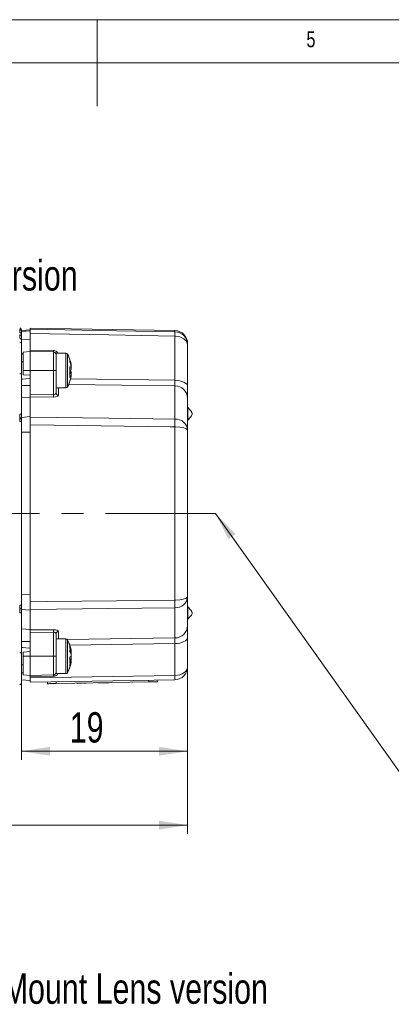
# Model space of a CAD drawing. Header units: millimetres. Extents: x 5 to 415, y 5 to 292.
# Tile 27 of 40: x 201 to 244, y 178 to 292. Entities that reach past the tile are written whole.
import ezdxf

# ---------------------------------------------------------------- set-up
doc = ezdxf.new("R2010")
doc.units = ezdxf.units.MM
doc.linetypes.add('CENTERX2', pattern=[20.32, 12.7, -2.54, 2.54, -2.54])
doc.styles.add('SLDTEXTSTYLE0', font='TXT', dxfattribs={"width": 0.75})
doc.dimstyles.new('SLDDIMSTYLE0', dxfattribs={"dimtxt": 3.5, "dimasz": 3.302, "dimexe": 0, "dimexo": 0.0625, "dimgap": 0.875, "dimtad": 1, "dimrnd": 1e-09, "dimzin": 12, "dimdsep": 46, "dimtxsty": 'SLDTEXTSTYLE0', "dimsah": 1, "dimcen": 0.09, "dimadec": 0, "dimazin": 3, "dimtfac": 1, "dimtdec": 1, "dimtofl": 0, "dimtmove": 0, "dimatfit": 3, "dimfxl": 1, "dimfrac": 2, "dimtolj": 1, "dimtzin": 12, "dimarcsym": 0})

# ---------------------------------------------------------------- blocks, each defined once
blk = doc.blocks.new('*D14')
at = {"color": 7, "linetype": 'Continuous', "lineweight": 0}
for p, q in [((220.44, 221.02), (220.44, 206.52)), ((201.24, 217.88), (201.24, 206.52)), ((220.44, 207.52), (201.24, 207.52))]:
    blk.add_line(p, q, dxfattribs=at)
for points in [[(201.24, 207.52), (204.54, 207.01), (204.54, 208.03)], [(220.44, 207.52), (217.14, 208.03), (217.14, 207.01)]]:
    blk.add_solid(points, dxfattribs=at)
at = {"color": 7, "linetype": 'Continuous', "lineweight": 0, "insert": (206.83, 212.03, 0.1), "char_height": 3.5, "attachment_point": 1, "style": 'SLDTEXTSTYLE0'}
blk.add_mtext('19', dxfattribs=at)
blk = doc.blocks.new('*D15')
at = {"color": 7, "linetype": 'Continuous', "lineweight": 0}
for p, q in [((220.44, 221.02), (220.44, 197.99)), ((137.24, 217.92), (137.24, 197.99)), ((137.24, 198.99), (220.44, 198.99))]:
    blk.add_line(p, q, dxfattribs=at)
for points in [[(137.24, 198.99), (140.54, 198.48), (140.54, 199.5)], [(220.44, 198.99), (217.14, 199.5), (217.14, 198.48)]]:
    blk.add_solid(points, dxfattribs=at)
at = {"color": 7, "linetype": 'Continuous', "lineweight": 0, "insert": (174.83, 203.5, 0.1), "char_height": 3.5, "attachment_point": 1, "style": 'SLDTEXTSTYLE0'}
blk.add_mtext('83', dxfattribs=at)

msp = doc.modelspace()

# ---------------------------------------------------------------- linework, layer by layer
at = {"color": 7, "linetype": 'Continuous', "lineweight": 0}
for p, q in [((415, 292), (5, 292)), ((210, 292), (210, 282)), ((409.996, 287), (9.996, 287)), ((201.243, 255.977), (202.243, 256.065)), ((218.969, 255.959), (218.969, 256.098)), ((201.243, 255.022), (202.243, 255.065)), ((218.969, 250.368), (218.969, 255.46)), ((202.243, 253.839), (204.948, 253.792)), ((204.948, 251.489), (204.948, 253.642)), ((206.389, 253.489), (206.389, 249.489)), ((206.389, 253.489), (206.389, 249.491)), ((206.565, 253.384), (206.565, 249.595)), ((206.565, 253.384), (206.565, 249.596)), ((201.443, 251.489), (202.243, 251.489)), ((204.948, 251.489), (202.243, 251.489)), ((204.948, 248.699), (204.948, 251.489)), ((204.948, 251.489), (205.243, 251.489)), ((206.928, 250.54), (218.969, 250.368)), ((201.243, 249.766), (202.243, 249.766)), ((205.537, 249.489), (205.537, 248.624)), ((206.389, 249.491), (206.389, 249.489)), ((206.565, 249.596), (206.565, 249.595)), ((218.969, 249.709), (206.706, 249.883)), ((218.969, 245.881), (218.969, 249.709)), ((202.243, 248.732), (204.948, 248.699)), ((204.948, 248.417), (202.243, 248.45)), ((201.243, 246.082), (202.243, 246.164)), ((218.969, 224.987), (218.969, 244.992)), ((201.243, 244.374), (202.243, 244.378)), ((223.66, 234.989), (261.704, 181.507)), ((201.243, 225.605), (202.243, 225.601)), ((218.969, 220.613), (218.969, 224.098)), ((201.243, 223.897), (202.243, 223.815)), ((202.243, 221.529), (204.948, 221.562)), ((204.948, 221.28), (202.243, 221.247)), ((204.948, 218.489), (204.948, 221.28)), ((205.537, 221.355), (205.537, 220.489)), ((206.526, 220.436), (218.969, 220.613)), ((201.243, 220.213), (202.243, 220.213)), ((206.389, 220.489), (206.389, 219.874)), ((206.389, 220.489), (206.389, 216.489)), ((206.389, 219.874), (206.389, 216.489)), ((206.565, 220.384), (206.565, 219.801)), ((206.565, 220.384), (206.565, 216.595)), ((206.565, 219.801), (206.565, 216.595)), ((218.969, 219.953), (206.829, 219.781)), ((218.969, 216.281), (218.969, 219.953)), ((201.443, 218.489), (202.243, 218.489)), ((204.948, 218.489), (202.243, 218.489)), ((204.948, 216.337), (204.948, 218.489)), ((204.948, 218.489), (205.243, 218.489)), ((202.243, 215.989), (218.969, 216.281)), ((204.948, 216.187), (202.243, 216.139)), ((205.246, 215.342), (205.243, 215.542)), ((215.944, 215.529), (215.941, 215.729))]:
    msp.add_line(p, q, dxfattribs=at)
at = {"color": 7, "linetype": 'Continuous', "lineweight": 15}
for p, q in [((201.243, 256.199), (201.243, 256.049)), ((202.243, 256.189), (201.243, 256.102)), ((201.243, 256.049), (201.243, 255.75)), ((218.969, 256.098), (202.243, 256.389)), ((202.243, 256.389), (202.243, 256.247)), ((202.243, 255.747), (202.243, 256.247)), ((201.243, 255.75), (201.243, 255.505)), ((201.243, 255.505), (201.243, 255.006)), ((201.243, 255.006), (201.243, 254.581)), ((202.243, 255.747), (202.243, 253.839)), ((201.243, 254.581), (201.243, 251.103)), ((201.443, 253.619), (202.243, 253.689)), ((201.443, 251.489), (201.443, 253.619)), ((202.243, 253.689), (202.243, 253.839)), ((202.243, 253.689), (202.243, 251.489)), ((204.948, 253.642), (202.243, 253.689)), ((220.443, 254.598), (220.443, 254.467)), ((220.443, 254.467), (220.443, 249.619)), ((201.243, 253.402), (201.443, 253.419)), ((201.443, 252.489), (201.243, 252.489)), ((206.389, 253.489), (205.243, 253.489)), ((205.243, 253.489), (205.243, 250.71)), ((201.443, 251.009), (201.443, 251.489)), ((202.243, 251.489), (202.243, 248.732)), ((207.005, 251.299), (206.85, 251.299)), ((207.005, 251.877), (206.985, 251.877)), ((206.99, 251.842), (207.005, 251.842)), ((207.005, 252.006), (206.994, 252.006)), ((206.996, 251.985), (207.005, 251.985)), ((207.005, 251.985), (207.005, 252.006)), ((207.005, 251.912), (207.005, 251.877)), ((207.005, 251.842), (207.005, 251.88)), ((207.005, 251.728), (207.005, 251.68)), ((207.005, 251.251), (207.005, 251.299)), ((201.243, 251.103), (201.243, 246.458)), ((202.243, 250.566), (201.243, 250.479)), ((201.243, 250.489), (201.367, 250.489)), ((201.443, 251.009), (202.243, 250.939)), ((205.243, 250.736), (205.243, 248.906)), ((206.85, 251.251), (207.005, 251.251)), ((206.993, 250.994), (207.005, 250.994)), ((207.005, 251.067), (206.996, 250.994)), ((207.001, 251.067), (207.005, 251.067)), ((207.005, 251.137), (207.005, 251.099)), ((207.005, 251.067), (207.005, 251.102)), ((207.005, 250.994), (207.005, 250.973)), ((205.255, 249.489), (206.389, 249.489)), ((220.443, 248.3), (220.443, 249.619)), ((202.243, 248.381), (201.243, 248.32)), ((202.243, 248.45), (202.243, 248.732)), ((202.243, 248.45), (202.243, 246.089)), ((220.443, 248.3), (220.443, 244.585)), ((220.453, 247.239), (220.443, 247.239)), ((201.243, 246.458), (201.243, 245.874)), ((201.243, 245.874), (201.243, 245.831)), ((201.243, 245.831), (201.243, 245.587)), ((202.243, 245.201), (202.243, 246.089)), ((220.443, 245.739), (220.453, 245.739)), ((201.243, 245.587), (201.243, 224.392)), ((202.243, 245.201), (202.243, 224.778)), ((220.443, 244.585), (220.443, 225.394)), ((220.443, 225.394), (220.443, 222.022)), ((201.243, 224.392), (201.243, 224.148)), ((201.243, 224.148), (201.243, 224.105)), ((201.243, 224.105), (201.243, 223.521)), ((202.243, 223.89), (202.243, 224.778)), ((220.453, 224.239), (220.443, 224.239)), ((201.243, 223.521), (201.243, 218.876)), ((202.243, 223.89), (202.243, 221.529)), ((220.443, 222.739), (220.453, 222.739)), ((220.443, 220.703), (220.443, 222.022)), ((201.243, 221.659), (202.243, 221.598)), ((202.243, 221.247), (202.243, 221.529)), ((202.243, 221.247), (202.243, 218.489)), ((205.243, 221.073), (205.243, 219.242)), ((220.443, 220.703), (220.443, 217.281)), ((201.243, 219.5), (202.243, 219.413)), ((201.367, 219.489), (201.243, 219.489)), ((206.389, 220.489), (205.255, 220.489)), ((201.243, 218.876), (201.243, 215.392)), ((202.243, 219.039), (201.443, 218.969)), ((201.443, 218.969), (201.443, 218.489)), ((201.443, 216.359), (201.443, 218.489)), ((202.243, 218.489), (202.243, 216.289)), ((205.243, 219.242), (205.243, 216.489)), ((207.005, 219.038), (206.956, 219.038)), ((207.005, 219.006), (206.962, 219.006)), ((206.966, 218.985), (207.005, 218.985)), ((207.005, 218.527), (207.001, 218.527)), ((207.005, 218.985), (207.005, 219.006)), ((207.005, 218.728), (207.005, 218.68)), ((207.005, 218.504), (207.005, 218.452)), ((201.243, 217.489), (201.443, 217.489)), ((206.887, 217.994), (207.005, 217.994)), ((206.966, 218.251), (207.005, 218.251)), ((207.005, 218.299), (206.977, 218.299)), ((207.005, 217.941), (207.001, 217.941)), ((207.001, 217.94), (207.005, 217.94)), ((207.005, 218.251), (207.005, 218.299)), ((207.005, 217.994), (207.005, 217.973)), ((207.005, 217.94), (207.005, 217.941)), ((207.005, 217.94), (207.005, 217.939)), ((201.243, 216.577), (201.443, 216.559)), ((201.443, 216.359), (202.243, 216.289)), ((204.948, 216.337), (202.243, 216.289)), ((202.243, 216.139), (202.243, 216.289)), ((202.243, 216.139), (202.243, 215.989)), ((205.243, 216.489), (206.389, 216.489)), ((201.243, 215.777), (202.243, 215.689)), ((202.243, 215.489), (202.243, 215.989)), ((218.969, 215.781), (202.243, 215.489)), ((204.246, 215.324), (204.243, 215.524)), ((215.944, 215.529), (205.246, 215.342)), ((207.656, 215.364), (207.656, 215.384)), ((207.669, 215.364), (207.669, 215.384)), ((207.768, 215.366), (207.768, 215.386)), ((207.768, 215.366), (207.836, 215.367)), ((207.836, 215.367), (207.835, 215.387)), ((207.85, 215.367), (207.876, 215.368)), ((207.876, 215.368), (207.876, 215.388)), ((207.946, 215.369), (207.946, 215.389)), ((208.021, 215.37), (208.021, 215.39)), ((208.121, 215.372), (208.121, 215.392)), ((208.234, 215.374), (208.233, 215.394)), ((208.242, 215.374), (208.248, 215.374)), ((208.413, 215.377), (208.707, 215.382)), ((208.425, 215.377), (208.425, 215.397)), ((208.707, 215.382), (208.707, 215.402)), ((208.716, 215.382), (208.72, 215.382)), ((208.72, 215.382), (208.72, 215.402)), ((210.079, 215.406), (210.079, 215.426)), ((210.079, 215.406), (211.079, 215.424)), ((211.079, 215.424), (211.079, 215.444)), ((211.079, 215.424), (211.374, 215.429)), ((211.092, 215.424), (211.091, 215.444)), ((211.374, 215.429), (211.373, 215.449)), ((212.732, 215.453), (212.732, 215.473)), ((212.963, 215.457), (212.963, 215.477)), ((212.989, 215.457), (212.988, 215.477)), ((213.164, 215.46), (213.163, 215.48)), ((213.52, 215.466), (213.52, 215.486)), ((214.04, 215.475), (214.04, 215.495)), ((216.944, 215.546), (216.941, 215.746))]:
    msp.add_line(p, q, dxfattribs=at)
at = {"color": 7, "linetype": 'CENTERX2', "lineweight": 0}
msp.add_line((223.66, 234.989), (140.328, 234.989), dxfattribs=at)
at = {"color": 7, "linetype": 'Continuous', "lineweight": 0, "flags": 128}
for points in [[(201.046, 255.85), (201.085, 255.847), (201.122, 255.842), (201.156, 255.832), (201.185, 255.82), (201.21, 255.805), (201.228, 255.788), (201.239, 255.769), (201.243, 255.75)], [(202.243, 256.247), (204.242, 256.213), (212.241, 256.075), (218.969, 255.959)], [(201.243, 255.505), (201.239, 255.525), (201.228, 255.543), (201.21, 255.56), (201.185, 255.575), (201.156, 255.588), (201.122, 255.597), (201.085, 255.603), (201.046, 255.605)], [(218.969, 255.46), (211.337, 255.591), (202.243, 255.747)], [(220.443, 254.467), (220.443, 254.473), (220.331, 254.843), (220.008, 255.166), (219.542, 255.377), (219.051, 255.457), (218.969, 255.46)], [(220.443, 249.619), (220.415, 249.763), (220.331, 249.903), (220.195, 250.031), (220.013, 250.144), (219.79, 250.238), (219.535, 250.308), (219.258, 250.352), (218.969, 250.368)], [(202.243, 246.089), (211.335, 245.976), (218.969, 245.881)], [(218.969, 244.992), (218.443, 244.998), (210.445, 245.098), (202.243, 245.201)], [(218.969, 244.992), (219.058, 244.991), (219.531, 244.959), (219.924, 244.892), (220.281, 244.769), (220.301, 244.757), (220.405, 244.676), (220.443, 244.587), (220.443, 244.585)], [(218.969, 224.987), (219.058, 224.988), (219.531, 225.02), (219.924, 225.086), (220.281, 225.21), (220.301, 225.222), (220.405, 225.303), (220.443, 225.391), (220.443, 225.394)], [(202.243, 224.778), (204.242, 224.803), (212.241, 224.903), (218.969, 224.987)], [(218.969, 224.098), (211.335, 224.003), (202.243, 223.89)], [(218.969, 219.953), (219.258, 219.97), (219.535, 220.014), (219.79, 220.084), (220.013, 220.178), (220.195, 220.291), (220.331, 220.419), (220.415, 220.559), (220.443, 220.703)]]:
    msp.add_lwpolyline(points, dxfattribs=at)
at = {"color": 7, "linetype": 'Continuous', "lineweight": 15, "flags": 128}
for points in [[(206.841, 252.703), (206.848, 252.703), (206.852, 252.701), (206.855, 252.699), (206.856, 252.697)], [(207.005, 251.842), (206.993, 251.837), (206.991, 251.837)], [(207.005, 251.251), (206.993, 251.158), (206.991, 251.142)], [(220.44, 245.726), (220.75, 246.071), (220.878, 246.252), (220.949, 246.44), (220.949, 246.536), (220.923, 246.633), (220.808, 246.833), (220.443, 247.249)], [(220.453, 247.238), (220.453, 247.239), (220.453, 247.194), (220.453, 247.07), (220.453, 246.88), (220.453, 246.646), (220.453, 246.489)], [(220.453, 246.489), (220.453, 246.241), (220.453, 246.021), (220.453, 245.853), (220.453, 245.758), (220.453, 245.749)], [(220.44, 222.726), (220.75, 223.071), (220.878, 223.252), (220.949, 223.44), (220.949, 223.536), (220.923, 223.633), (220.808, 223.833), (220.443, 224.249)], [(220.453, 224.238), (220.453, 224.239), (220.453, 224.194), (220.453, 224.07), (220.453, 223.88), (220.453, 223.646), (220.453, 223.489)], [(220.453, 223.489), (220.453, 223.241), (220.453, 223.021), (220.453, 222.853), (220.453, 222.758), (220.453, 222.749)], [(206.984, 218.361), (206.993, 218.337), (207.005, 218.299)], [(205.246, 215.342), (205.051, 215.338), (204.863, 215.335), (204.691, 215.332), (204.539, 215.33), (204.415, 215.327), (204.322, 215.326), (204.265, 215.325), (204.246, 215.324)], [(207.669, 215.364), (207.701, 215.365), (207.768, 215.366)], [(207.876, 215.368), (207.918, 215.368), (207.946, 215.369)], [(207.946, 215.369), (207.992, 215.37), (208.021, 215.37)], [(208.021, 215.37), (208.07, 215.371), (208.121, 215.372)], [(208.121, 215.372), (208.182, 215.373), (208.234, 215.374)], [(216.944, 215.546), (216.925, 215.546), (216.868, 215.545), (216.776, 215.543), (216.651, 215.541), (216.5, 215.538), (216.327, 215.535), (216.139, 215.532), (215.944, 215.529)]]:
    msp.add_lwpolyline(points, dxfattribs=at)
at = {"color": 7, "linetype": 'Continuous', "lineweight": 15}
for centre, radius, start, end in [((201.043, 256.199), 0.2, 0, 89), ((218.943, 254.598), 1.5, 0, 89), ((218.947, 254.464), 1.496, 0.14569, 89.15177), ((204.943, 253.342), 0.3, 0, 89), ((206.389, 253.289), 0.2, 28.27371, 90), ((203.043, 251.489), 4, 14.25568, 28.27371), ((203.043, 251.489), 4, 17.57415, 28.27371), ((203.569, 251.624), 3.457, 6.34209, 18.8339), ((206.227, 252.601), 0.629, 347.24199, 12.75801), ((203.05, 251.505), 3.976, 5.86933, 17.53648), ((203.569, 251.346), 3.457, 6.34209, 18.8339), ((206.764, 251.127), 0.787, 72.22096, 84.42596), ((202.449, 251.541), 4.407, 355.18828, 4.81172), ((206.245, 251.904), 0.792, 318.76566, 343.52993), ((203.063, 251.039), 3.793, 354.81325, 5.18675), ((206.311, 251.103), 0.721, 15.83968, 32.44473), ((203.043, 251.489), 4, 331.72629, 345.74432), ((203.043, 251.489), 4, 331.72629, 342.42585), ((206.764, 250.388), 0.787, 72.22096, 84.42596), ((203.05, 251.505), 3.976, 342.46354, 354.13067), ((206.245, 251.218), 0.792, 318.76618, 343.5294), ((206.821, 250.278), 0.0355, 5.88873, 55.52572), ((203.575, 251.354), 3.45, 345.74382, 353.66328), ((206.389, 249.689), 0.2, 270, 331.72629), ((206.389, 220.289), 0.2, 28.27371, 90), ((203.043, 218.489), 4, 7.90321, 28.27371), ((203.043, 218.489), 4, 14.25568, 28.27371), ((203.547, 218.617), 3.48, 14.25927, 18.81526), ((206.227, 219.601), 0.629, 347.24194, 12.75806), ((204.985, 218.733), 2.042, 8.59488, 24.70023), ((204.553, 219.319), 2.304, 353.34285, 6.65715), ((203.569, 218.346), 3.457, 6.34213, 18.8339), ((204.985, 218.199), 2.042, 8.59468, 24.70038), ((206.245, 218.904), 0.792, 318.76566, 343.52993), ((204.829, 218.766), 2.198, 336.22695, 351.77538), ((203.063, 218.039), 3.793, 354.81325, 5.18675), ((203.043, 218.489), 4, 331.72629, 352.09679), ((203.043, 218.489), 4, 331.72629, 345.74432), ((206.245, 218.218), 0.792, 318.76618, 343.5294), ((204.829, 218.254), 2.198, 336.22695, 351.77538), ((204.738, 217.624), 2.119, 353.05802, 6.94198), ((203.575, 218.354), 3.451, 345.74448, 353.66265), ((203.59, 218.63), 3.435, 349.33039, 353.67583), ((218.943, 217.281), 1.5, 271, 0), ((204.943, 216.637), 0.3, 271, 0), ((206.389, 216.689), 0.2, 270, 331.72629), ((201.043, 215.392), 0.2, 271, 0)]:
    msp.add_arc(centre, radius, start, end, dxfattribs=at)
at = {"color": 7, "linetype": 'Continuous', "lineweight": 0}
for centre, radius, start, end in [((168.573, 256.05), 32.474, 359.64744, 0.35256), ((201.043, 256.049), 0.2, 0.00897, 89.01215), ((208.833, 255.71), 10.139, 358.5883, 1.4117), ((168.639, 255.406), 32.408, 359.6468, 0.3532), ((201.043, 255.006), 0.2, 0.01214, 89.01539), ((201.043, 254.581), 0.2, 0.04225, 89.04617), ((207.759, 253.717), 2.813, 178.47219, 181.52781), ((204.937, 253.192), 0.6, 29.6864, 89), ((201.095, 249.559), 1.552, 84.52637, 91.79167), ((218.988, 248.254), 1.455, 1.79545, 90.76761), ((213.046, 248.558), 8.099, 179.00296, 180.99704), ((205.534, 248.915), 0.291, 181.79516, 270.76775), ((201.095, 244.914), 1.552, 84.52685, 91.79174), ((201.056, 245.86), 0.188, 4.31, 92.91216), ((201.056, 245.817), 0.188, 4.30953, 92.91264), ((159.126, 245.801), 41.921, 359.72227, 0.27773), ((201.095, 244.67), 0.929, 80.82589, 92.98838), ((219.062, 244.501), 1.384, 3.51154, 93.84514), ((192.25, 245.436), 26.722, 359.0464, 0.9536), ((219.062, 225.478), 1.384, 266.15486, 356.48846), ((201.095, 225.309), 0.929, 267.01162, 279.17411), ((159.655, 224.178), 41.391, 359.71872, 0.28128), ((201.056, 224.162), 0.188, 267.08736, 355.69047), ((201.056, 224.119), 0.188, 267.08784, 355.69), ((192.25, 224.543), 26.722, 359.0464, 0.9536), ((201.095, 225.065), 1.552, 268.20826, 275.47315), ((218.988, 222.068), 1.455, 269.23243, 358.20455), ((213.046, 221.421), 8.099, 179.00296, 180.99704), ((205.534, 221.064), 0.291, 89.23225, 178.20484), ((201.095, 220.42), 1.552, 268.20833, 275.47363), ((207.759, 216.262), 2.813, 178.47219, 181.52781), ((204.937, 216.787), 0.6, 271, 330.3136), ((209.604, 216.031), 9.368, 358.47105, 1.52895)]:
    msp.add_arc(centre, radius, start, end, dxfattribs=at)
for centre, major_axis, ratio, start_param, end_param in [((218.943, 251.119), (-0.021, 1.5), 0.0119282, 3.4902895, 4.1883103), ((204.943, 248.917), (0.3, -0.024), 0.7258165, 4.7869508, 6.3402939), ((204.937, 248.635), (0.6, -0.013), 0.3638255, 4.7376318, 6.2909748), ((201.043, 246.48), (-0.002, 0.5), 0.0068531, 3.6650898, 4.6805309), ((201.043, 223.499), (0.002, 0.5), 0.0068531, 4.7442471, 5.7596881), ((204.937, 221.344), (0.6, 0.013), 0.3638255, 6.2753958, 7.8287388), ((204.943, 221.062), (0.3, 0.024), 0.7258165, 6.2260767, 7.7794198), ((218.943, 219.203), (0.021, 1.5), 0.0119282, 5.2364676, 5.9344885), ((218.943, 217.281), (1.5, 0), 0.6666667, 4.7298423, 6.2831853)]:
    msp.add_ellipse(centre, major_axis=major_axis, ratio=ratio, start_param=start_param, end_param=end_param, dxfattribs=at)
msp.add_solid([(223.66, 234.989), (225.16, 232.004), (225.988, 232.593)], dxfattribs=at)

# ---------------------------------------------------------------- texts
at = {"color": 7, "linetype": 'Continuous', "lineweight": 0, "attachment_point": 1, "style": 'SLDTEXTSTYLE0'}
for s, insert, char_height in [('5', (234.167, 290.668), 1.852), ('Liquid Lens version', (177.497, 264.226), 3.5), ('C-Mount Lens version', (195.381, 181.863), 3.5)]:
    msp.add_mtext(s, dxfattribs=dict(at, insert=insert, char_height=char_height))

# ---------------------------------------------------------------- dimensions: what is measured, and where the dimension line sits
at = {"color": 7, "linetype": 'Continuous', "lineweight": 0}
for base, p1, p2, picture, middle in [((220.443, 198.989), (137.243, 218.919), (220.443, 222.022), '*D15', (178.843, 198.989)), ((201.243, 207.521), (220.443, 222.022), (201.243, 218.876), '*D14', (210.843, 207.521))]:
    dim = msp.add_linear_dim(base=base, p1=p1, p2=p2, dimstyle='SLDDIMSTYLE0', dxfattribs=at)
    dim.commit()
    dim.dimension.update_dxf_attribs({"geometry": picture, "text_midpoint": middle, "dimtype": 160})

doc.saveas('drawing.dxf')
